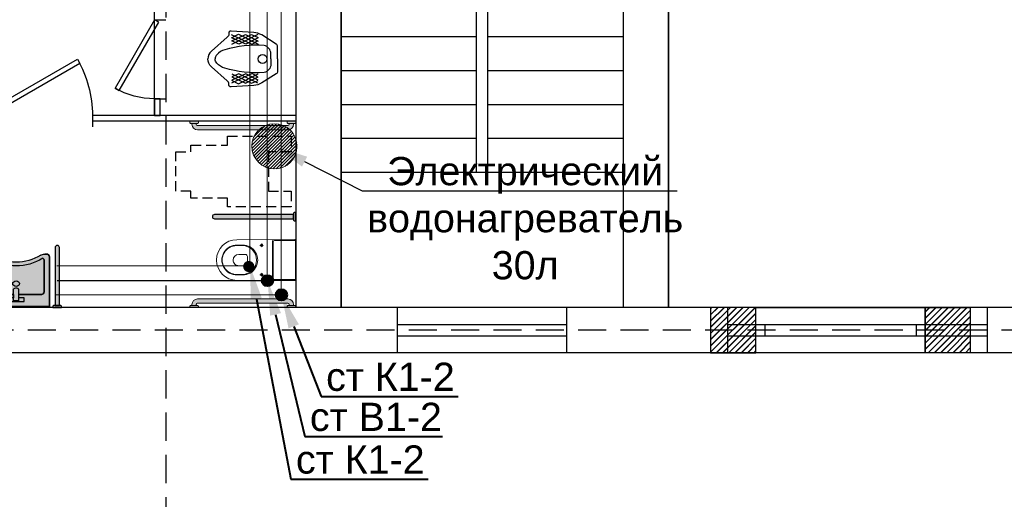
# Model space of a CAD drawing. Header units: inches. Extents: x 8001 to 766003, y -84601 to 563258.
# Tile 146 of 169: x 479409 to 488131, y 239615 to 243864. Entities that reach past the tile are written whole.
import ezdxf
from ezdxf import colors
from ezdxf.entities.mleader import LeaderData, LeaderLine
from ezdxf.math import Vec2, Vec3

# ---------------------------------------------------------------- set-up
doc = ezdxf.new("R2010")
doc.units = ezdxf.units.IN
doc.header["$MEASUREMENT"] = 0
for name, pattern in [('( Hidden )', [0.375, 0.25, -0.125]), ('One Roomed$0$CENTER2', [1.125, 0.75, -0.125, 0.125, -0.125]), ('штриховая', [19.049999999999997, 12.7, -6.349999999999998])]:
    doc.linetypes.add(name, pattern=pattern)
doc.layers.add('-K1 TRUBA', color=7, linetype='Continuous', lineweight=40, true_color=0x692e0a)
for name, color, linetype, lineweight in [('.', 7, 'Continuous', 15), ('_0', 7, 'Continuous', 15), ('В1', 160, 'Continuous', 25), ('раз.вну', 250, 'Continuous', 20), ('Сантехника', 5, 'Continuous', 13), ('Т3', 10, 'Continuous', 25)]:
    doc.layers.add(name, color=color, linetype=linetype, lineweight=lineweight)
for name, color, linetype in [('SANTEH', 30, 'Continuous'), ('santex', 152, 'Continuous'), ('сан.техника', 146, 'Continuous')]:
    doc.layers.add(name, color=color, linetype=linetype)
doc.styles.get("Standard").update_dxf_attribs({"font": 'arial.ttf'})
pattern_1 = [(45, (1276666.2517349, 1731302.557319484), (-27.57716446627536, 27.57716446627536), []), (45, (1276668.2517349, 1731302.557319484), (-27.57716446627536, 27.57716446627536), [])]

# ---------------------------------------------------------------- blocks, each defined once
blk = doc.blocks.new('ggggggggggggggfffffggggg')
for p, q in [((3068772.464016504, 634647.3471753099), (3068772.464016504, 634247.3471753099)), ((3070272.464016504, 634647.3471753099), (3070272.464016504, 634247.3471753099)), ((3071698.227177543, 634647.347175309), (3071698.227177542, 634247.347175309)), ((3073998.227177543, 634647.347175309), (3073998.227177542, 634247.347175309))]:
    blk.add_line(p, q)
at = {"color": 5}
for p, q in [((3068772.464016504, 634497.3471753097), (3070272.464016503, 634497.3471753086)), ((3068772.464016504, 634497.3471753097), (3070272.464016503, 634497.3471753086)), ((3071698.227177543, 634497.3471753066), (3073998.227177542, 634497.3471753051)), ((3068772.464016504, 634397.3471753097), (3070272.464016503, 634397.3471753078)), ((3068772.464016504, 634397.3471753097), (3070272.464016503, 634397.3471753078)), ((3071698.227177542, 634397.3471753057), (3073998.227177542, 634397.347175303))]:
    blk.add_line(p, q, dxfattribs=at)
blk = doc.blocks.new('gggggggggggggggffffffffffgc')
at = {"layer": '.'}
h = blk.add_hatch(dxfattribs=at)
h.set_pattern_fill('JIS_LC_8', color=32, scale=5)
h.set_pattern_definition(pattern_1)
h.paths.add_polyline_path([(1969329.713512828, 2113298.219507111), (1968929.713512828, 2113298.219507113), (1968929.713512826, 2112898.219507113), (1969329.713512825, 2112898.219507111)])
h = blk.add_hatch(dxfattribs=at)
h.set_pattern_fill('JIS_LC_8', color=32, scale=5)
h.set_pattern_definition(pattern_1)
h.paths.add_polyline_path([(1970829.713512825, 2113298.219507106), (1971229.713512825, 2113298.219507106), (1971229.713512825, 2112898.219507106), (1970829.713512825, 2112898.219507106)])
for p, q in [((1968929.713512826, 2113298.219507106), (1968929.713512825, 2112898.219507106)), ((1968929.713512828, 2113298.219507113), (1968929.713512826, 2112898.219507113)), ((1971229.713512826, 2113298.219507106), (1971229.713512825, 2112898.219507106))]:
    blk.add_line(p, q)
at = {"color": 5}
for p, q in [((1969329.713512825, 2113148.219507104), (1970829.713512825, 2113148.219507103)), ((1969329.713512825, 2113048.219507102), (1970829.713512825, 2113048.219507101))]:
    blk.add_line(p, q, dxfattribs=at)
for points in [[(1969329.713512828, 2113298.219507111), (1968929.713512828, 2113298.219507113), (1968929.713512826, 2112898.219507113), (1969329.713512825, 2112898.219507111)], [(1970829.713512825, 2113298.219507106), (1971229.713512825, 2113298.219507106), (1971229.713512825, 2112898.219507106), (1970829.713512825, 2112898.219507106)]]:
    blk.add_lwpolyline(points, close=True)
at = {"color": 0}
blk.add_lwpolyline([(1969329.713512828, 2113298.219507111), (1970829.713512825, 2113298.219507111), (1970829.713512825, 2112898.219507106), (1969329.713512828, 2112898.219507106)], close=True, dxfattribs=at)
at = {"color": 5}
for points in [[(1969409.713512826, 2113148.219507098), (1969409.713512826, 2113048.219507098)], [(1970749.713512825, 2113148.219507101), (1970749.713512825, 2113048.219507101)]]:
    blk.add_lwpolyline(points, dxfattribs=at)
blk = doc.blocks.new('*U298')
at = {"color": 5}
for p, q in [((0, 0), (-1.434995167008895e-16, -3.999999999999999)), ((28, 1.184237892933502e-16), (28, -3.999999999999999))]:
    blk.add_line(p, q, dxfattribs=at)
blk.add_lwpolyline([(-1.434995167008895e-16, -4.738375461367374e-16), (24.24871130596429, 14), (25.12371130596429, 12.48445554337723), (0.8749999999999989, -1.515544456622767)], close=True, dxfattribs=at)
blk.add_arc((0, 0), 28, 0, 29.99999999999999, dxfattribs=at)
blk = doc.blocks.new('*U299')
at = {"color": 5}
for p, q in [((0, 0), (0, -3.999999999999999)), ((-40, -5.921189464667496e-16), (-40, -4))]:
    blk.add_line(p, q, dxfattribs=at)
blk.add_lwpolyline([(0, -4.738375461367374e-16), (-34.64101615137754, 20), (-35.51601615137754, 18.48445554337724), (-0.875, -1.515544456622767)], close=True, dxfattribs=at)
blk.add_arc((0, 0), 40, 150, 180, dxfattribs=at)
blk = doc.blocks.new('fghgf')
at = {"layer": 'сан.техника', "color": 0, "lineweight": 25}
for p, q in [((1052278.910882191, -1094001.955807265), (1052102.939203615, -1094088.496655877)), ((1052162.102095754, -1094004.992324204), (1052102.939203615, -1094030.802756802)), ((1052216.713999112, -1094004.992324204), (1052102.939203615, -1094062.686231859)), ((1052105.9731993, -1094004.992324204), (1052275.876891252, -1094090.014918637)), ((1052157.551106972, -1094091.533181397), (1052339.590772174, -1094006.510586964)), ((1052338.073774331, -1094088.496655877), (1052162.102095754, -1094004.992324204)), ((1052338.073774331, -1094061.1679691), (1052216.713999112, -1094004.992324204)), ((1052339.590772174, -1094032.321019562), (1052278.910882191, -1094001.955807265)), ((1052102.939203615, -1094033.839273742), (1052213.680003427, -1094090.014918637)), ((1052105.9731993, -1094059.649706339), (1052157.551106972, -1094091.533181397)), ((1052213.680003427, -1094090.014918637), (1052338.073774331, -1094032.321019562)), ((1052275.876891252, -1094090.014918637), (1052338.073774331, -1094061.1679691)), ((1052102.939203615, -1094407.331397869), (1052213.680003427, -1094351.155752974)), ((1052278.910882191, -1094439.214864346), (1052102.939203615, -1094352.674015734)), ((1052105.9731993, -1094381.520965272), (1052157.551106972, -1094349.637490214)), ((1052105.9731993, -1094436.178347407), (1052275.876891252, -1094351.155752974)), ((1052157.551106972, -1094349.637490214), (1052339.590772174, -1094434.660084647)), ((1052338.073774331, -1094352.674015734), (1052162.102095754, -1094436.178347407)), ((1052213.680003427, -1094351.155752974), (1052338.073774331, -1094408.849652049)), ((1052275.876891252, -1094351.155752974), (1052338.073774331, -1094380.002702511)), ((1052216.713999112, -1094436.178347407), (1052102.939203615, -1094378.484439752)), ((1052162.102095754, -1094436.178347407), (1052102.939203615, -1094410.367914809)), ((1052338.073774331, -1094380.002702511), (1052216.713999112, -1094436.178347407)), ((1052339.590772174, -1094408.849652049), (1052278.910882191, -1094439.214864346))]:
    blk.add_line(p, q, dxfattribs=at)
for points in [[(1051931.518518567, -1094220.585335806), (1051931.518518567, -1094110.405764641, -0.2587507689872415), (1051943.664491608, -1094088.506745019), (1052072.599260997, -1094008.028849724, -0.1319240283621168), (1052142.38113329, -1093986.773196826), (1052342.624767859, -1093973.108849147, -0.4931859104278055), (1052365.37972601, -1093998.919281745, 0.3290875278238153), (1052379.032701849, -1094027.766231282), (1052518.596446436, -1094150.745343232, -0.2216688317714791), (1052549.133976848, -1094220.585335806, -0.08890636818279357)], [(1051992.198408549, -1094220.585335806), (1051992.198408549, -1094173.519250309, -0.3548112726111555), (1052051.361300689, -1094100.642740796, -0.08551412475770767), (1052400.270662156, -1094138.599258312, -0.1429113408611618), (1052470.05253445, -1094182.628818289, -0.1797639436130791), (1052484.70001678, -1094220.585335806, -0.4439485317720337)], [(1051931.518518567, -1094220.585335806), (1051931.518518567, -1094330.76490697, 0.2587507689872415), (1051943.664491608, -1094352.663926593), (1052072.599260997, -1094433.141821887, 0.1319240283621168), (1052142.38113329, -1094454.397474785), (1052342.624767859, -1094468.061822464, 0.4931859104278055), (1052365.37972601, -1094442.251389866, -0.3290875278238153), (1052379.032701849, -1094413.404440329), (1052518.596446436, -1094290.425328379, 0.2216688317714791), (1052549.133976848, -1094220.585335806, 0.08890636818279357)], [(1051992.198408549, -1094220.585335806), (1051992.198408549, -1094267.651421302, 0.3548112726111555), (1052051.361300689, -1094340.527930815, 0.08551412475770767), (1052400.270662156, -1094302.571413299, 0.1429113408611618), (1052470.05253445, -1094258.541853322, 0.1797639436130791), (1052484.70001678, -1094220.585335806, 0.4439485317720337)]]:
    blk.add_lwpolyline(points, format="xyb", dxfattribs=at)
blk.add_circle((1052065.014276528, -1094220.585335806), 39.03259394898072, dxfattribs=at)
blk = doc.blocks.new('21')
at = {"layer": '.', "lineweight": 30, "transparency": 33554687}
h = blk.add_hatch(color=1, dxfattribs=at)
h.dxf.hatch_style = 1
h.set_gradient(color1=(255, 255, 255), one_color=1, tint=1)
h.paths.add_polyline_path([(3499544.730136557, -1424689.234497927), (3499557.430136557, -1424689.234497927), (3499557.430136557, -1424613.034497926), (3499544.730136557, -1424613.034497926), (3499538.380136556, -1424619.384497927), (3499538.380136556, -1424682.884497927)])
edge = h.paths.add_edge_path()
edge.add_line((3499538.380136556, -1424670.181612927), (3499538.380136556, -1424632.087382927))
edge.add_line((3499538.380136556, -1424632.087382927), (3499026.380136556, -1424632.087382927))
edge.add_arc((3499026.380136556, -1424651.134497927), 19.04711499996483, 89.99999999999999, 270)
edge.add_line((3499026.380136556, -1424670.181612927), (3499538.380136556, -1424670.181612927))
blk.add_lwpolyline([(3499538.380136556, -1424670.181612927), (3499538.380136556, -1424632.087382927), (3499026.380136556, -1424632.087382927, 1), (3499026.380136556, -1424670.181612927)], format="xyb", close=True)
blk.add_lwpolyline([(3499544.730136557, -1424689.234497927), (3499557.430136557, -1424689.234497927), (3499557.430136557, -1424613.034497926), (3499544.730136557, -1424613.034497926), (3499538.380136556, -1424619.384497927), (3499538.380136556, -1424682.884497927)], close=True)
at = {"layer": '_0', "color": 0, "lineweight": 25}
for points in [[(3499026.380136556, -1424670.181612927), (3499538.380136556, -1424670.181612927), (3499538.380136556, -1424632.087382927), (3499026.380136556, -1424632.087382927)], [(3499557.430136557, -1424613.034497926), (3499544.730136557, -1424613.034497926), (3499538.380136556, -1424619.384497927), (3499538.380136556, -1424682.884497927), (3499544.730136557, -1424689.234497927), (3499557.430136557, -1424689.234497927)], [(3499557.430136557, -1424613.034497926), (3499557.430136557, -1424689.234497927)]]:
    blk.add_lwpolyline(points, dxfattribs=at)
blk.add_lwpolyline([(3499538.380136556, -1424632.087382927), (3499538.380136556, -1424670.181612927)], close=True, dxfattribs=at)
blk.add_arc((3499026.380136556, -1424651.134497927), 19.04711499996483, 90, 270, dxfattribs=at)
blk = doc.blocks.new('Rac7')
at = {"layer": '.', "lineweight": 30, "transparency": 33554687}
h = blk.add_hatch(color=1, dxfattribs=at)
h.dxf.hatch_style = 1
h.set_gradient(color1=(255, 255, 255), one_color=1, tint=1)
edge = h.paths.add_edge_path()
edge.add_line((-38988.30350479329, -23808.42117611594), (-38999.94733869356, -23808.42117611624))
edge.add_arc((-38999.94733869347, -23868.42117611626), 60.00000000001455, 90.00000000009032, 122.2280471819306)
edge.add_arc((-39230.96035782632, -23501.9766628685), 373.1842521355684, 237.7719528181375, 302.22804718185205, ccw=False)
edge.add_arc((-39461.97337695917, -23868.42117611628), 60.00000000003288, 57.77195281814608, 89.99999999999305)
edge.add_line((-39461.97337695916, -23808.42117611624), (-39473.61721086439, -23808.42117611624))
edge.add_ellipse((-39473.61721085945, -23829.60549407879), major_axis=(-26.96185922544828, -9.842192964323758e-12), ratio=0.7857142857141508, start_angle=269.9999999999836, end_angle=359.9999999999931)
edge.add_line((-39500.5790700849, -23829.60549407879), (-39500.5790700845, -24232.10769044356))
edge.add_line((-39500.5790700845, -24232.10769044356), (-38961.34164556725, -24232.10769044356))
edge.add_line((-38961.34164556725, -24232.10769044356), (-38961.34164556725, -23829.60549408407))
edge.add_ellipse((-38988.30350479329, -23829.60549407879), major_axis=(-26.96185922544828, -9.842192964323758e-12), ratio=0.7857142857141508, start_angle=179.9999999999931, end_angle=269.9999999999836)
at = {"lineweight": 25}
for p, q in [((-39500.5790700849, -23829.60549407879), (-39500.5790700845, -24232.10769044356)), ((-39500.5790700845, -24232.10769044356), (-39500.5790700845, -23829.60549407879)), ((-39461.97337695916, -23808.42117611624), (-39473.61721086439, -23808.42117611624)), ((-39473.61721085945, -23808.42117611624), (-39461.97337695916, -23808.42117611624)), ((-38988.30350479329, -23808.42117611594), (-38999.94733869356, -23808.42117611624)), ((-38999.94733869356, -23808.42117611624), (-38988.30350479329, -23808.42117611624)), ((-38961.34164556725, -24232.10769044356), (-38961.34164556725, -23829.60549408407)), ((-38961.34164556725, -23829.60549407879), (-38961.34164556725, -24232.10769044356)), ((-39456.5234781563, -24114.9241397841), (-39456.52347815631, -23859.14371952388)), ((-39456.5234781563, -23859.14371952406), (-39456.5234781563, -24114.924139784)), ((-39005.3972374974, -23859.14371952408), (-39005.39723749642, -24114.92413978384)), ((-39005.39723749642, -24114.92413978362), (-39005.3972374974, -23859.14371952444)), ((-39252.52984520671, -24136.10845774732), (-39429.56161893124, -24136.10845774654)), ((-39429.56161893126, -24136.10845774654), (-39252.52984520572, -24136.10845774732)), ((-39252.52984520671, -24185.89597805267), (-39252.52984520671, -24093.57448542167)), ((-39252.52984520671, -24164.01005671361), (-39252.52984520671, -24136.10845774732)), ((-39209.39087044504, -24185.89597805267), (-39209.39087044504, -24093.57448542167)), ((-39032.35909672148, -24136.10845774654), (-39209.39087044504, -24136.10845774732)), ((-39209.39087044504, -24136.10845774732), (-39209.39087044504, -24164.01005671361)), ((-39209.39087044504, -24136.10845774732), (-39032.35909672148, -24136.10845774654)), ((-39297.04374571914, -24193.54828215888), (-39297.04374571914, -24164.01005671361)), ((-39297.04374571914, -24164.01005671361), (-39252.52984520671, -24164.01005671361)), ((-39297.04374571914, -24164.01005671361), (-39252.52984520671, -24164.01005671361)), ((-39297.04374571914, -24193.54828215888), (-39297.04374571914, -24164.01005671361)), ((-39164.87696993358, -24193.54828215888), (-39297.04374571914, -24193.54828215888)), ((-39164.87696993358, -24193.54828215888), (-39297.04374571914, -24193.54828215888)), ((-39252.52984520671, -24185.89597805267), (-39209.39087044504, -24185.89597805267)), ((-39209.39087044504, -24164.01005671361), (-39164.87696993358, -24164.01005671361)), ((-39209.39087044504, -24164.01005671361), (-39164.87696993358, -24164.01005671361)), ((-39164.87696993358, -24164.01005671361), (-39164.87696993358, -24193.54828215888)), ((-39164.87696993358, -24164.01005671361), (-39164.87696993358, -24193.54828215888)), ((-39500.5790700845, -24232.10769044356), (-38961.34164556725, -24232.10769044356)), ((-38961.34164556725, -24232.10769044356), (-39500.5790700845, -24232.10769044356))]:
    blk.add_line(p, q, dxfattribs=at)
for centre, radius, start, end in [((-39461.97337695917, -23868.42117611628), 60.00000000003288, 57.77195281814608, 89.99999999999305), ((-39461.97337695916, -23868.42117611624), 60, 57.77195281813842, 90), ((-39230.96035782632, -23501.9766628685), 373.1842521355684, 237.7719528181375, 302.228047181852), ((-39230.96035782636, -23501.97666286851), 373.1842521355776, 237.7719528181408, 302.2280471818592), ((-38999.94733869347, -23868.42117611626), 60.00000000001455, 90.00000000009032, 122.2280471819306), ((-38999.94733869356, -23868.42117611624), 60, 90, 122.2280471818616), ((-39230.96035782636, -23501.97666286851), 402.7224775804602, 237.7087416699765, 302.2912583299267), ((-39230.96035782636, -23501.97666286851), 402.7224775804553, 237.708741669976, 302.2912583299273)]:
    blk.add_arc(centre, radius, start, end, dxfattribs=at)
for centre, major_axis, ratio, start_param, end_param in [((-39473.61721085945, -23829.60549407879), (-26.96185922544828, -9.842192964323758e-12), 0.7857142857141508, 4.712388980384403, 6.283185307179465), ((-38988.30350479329, -23829.60549407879), (-26.96185922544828, -9.842192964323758e-12), 0.7857142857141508, 3.141592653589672, 4.712388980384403), ((-39429.56161893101, -23859.14371952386), (-26.96185922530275, -1.743337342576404e-11), 0.7857142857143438, 5.37293991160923, 6.28318530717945), ((-39032.359096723, -23859.14371952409), (-26.9618592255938, -1.341028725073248e-11), 0.7857142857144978, 3.141592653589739, 4.051838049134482), ((-39429.56161893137, -24114.9241397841), (-26.96185922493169, -8.477217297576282e-12), 0.7857142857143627, 6.283185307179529, 7.853981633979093), ((-39032.3590967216, -24114.9241397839), (-26.96185922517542, 4.088171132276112e-12), 0.7857142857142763, 7.85398163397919, 9.424777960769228)]:
    blk.add_ellipse(centre, major_axis=major_axis, ratio=ratio, start_param=start_param, end_param=end_param, dxfattribs=at)
at = {"lineweight": 25, "extrusion": (0, 0, -1)}
for centre, major_axis, ratio, start_param, end_param in [((-39473.61721085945, -23829.60549407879), (-26.96185922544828, -9.842192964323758e-12), 0.7857142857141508, 1.211384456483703e-13, 1.570796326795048), ((-38988.30350479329, -23829.60549407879), (-26.96185922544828, -9.842192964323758e-12), 0.7857142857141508, 1.570796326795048, 3.141592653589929), ((-39429.56161893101, -23859.14371952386), (-26.96185922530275, -1.743337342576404e-11), 0.7857142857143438, 1.360184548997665e-13, 0.9102453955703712), ((-39032.359096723, -23859.14371952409), (-26.9618592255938, -1.341028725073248e-11), 0.7857142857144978, 2.231347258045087, 3.141592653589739), ((-39231.00426818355, -24048.02331776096), (27.85480897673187, -3.253154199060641e-13), 0.7857142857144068, -3.141592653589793, 3.141592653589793), ((-39429.56161893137, -24114.9241397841), (-26.96185922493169, -8.477217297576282e-12), 0.7857142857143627, -1.570796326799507, 5.670513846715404e-14), ((-39230.96035782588, -24104.03082472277), (-25.34457466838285, -1.224571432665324e-11), 0.7857142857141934, 0.5528155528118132, 2.588777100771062), ((-39032.3590967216, -24114.9241397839), (-26.96185922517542, 4.088171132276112e-12), 0.7857142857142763, -3.141592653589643, -1.570796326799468)]:
    blk.add_ellipse(centre, major_axis=major_axis, ratio=ratio, start_param=start_param, end_param=end_param, dxfattribs=at)
blk.add_ellipse((-39231.00426818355, -24048.02331776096), major_axis=(-27.85480897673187, 3.253154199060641e-13), ratio=0.7857142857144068, dxfattribs=at)
blk = doc.blocks.new('One Roomed$0$KP3.00$0$$0$A$C3973421A')
at = {"color": 0, "lineweight": 20}
for p, q in [((187.5028896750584, 172.6299999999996), (0, 172.6300000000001)), ((197.5028896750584, 162.63), (197.5028896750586, -162.63)), ((205.6090406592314, 172.63), (205.6090406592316, -172.63)), ((470.4520744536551, 132.6300000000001), (518.0000000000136, 132.6300000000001)), ((470.4520744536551, 127.63), (520.0000000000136, 127.63)), ((426.7985122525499, 30.00000000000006), (426.7985122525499, -29.99999999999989)), ((446.7985122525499, 50.00000000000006), (502.9461693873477, 50.00000000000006)), ((446.7985122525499, -49.99999999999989), (502.9461693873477, -49.99999999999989)), ((187.5028896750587, -172.63), (0, -172.63)), ((470.4520744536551, -127.63), (520.0000000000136, -127.63)), ((470.4520744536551, -132.63), (518.0000000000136, -132.63))]:
    blk.add_line(p, q, dxfattribs=at)
at = {"color": 0, "linetype": 'One Roomed$0$CENTER2', "lineweight": 20, "ltscale": 30}
for p, q in [((317, 130), (283, 130)), ((300, 147), (300, 113)), ((317, -130), (283, -130)), ((300, -147), (300, -113))]:
    blk.add_line(p, q, dxfattribs=at)
at = {"color": 0, "lineweight": 20}
blk.add_lwpolyline([(0, 175.5672209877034, -0.4158598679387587), (7.039322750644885, 182.5671105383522), (520.0000000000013, 180, -1), (520.0000000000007, -180), (7.039322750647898, -182.5671105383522, -0.4158598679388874), (0, -175.5672209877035)], format="xyb", close=True, dxfattribs=at)
for centre in [(300, 130), (300, -130)]:
    blk.add_circle(centre, 10, dxfattribs=at)
for centre, radius, start, end in [((187.5028896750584, 162.63), 10, 6.999999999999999e-15, 90), ((468.1028777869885, 1.137e-13), 132.6508033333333, 88.98525988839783, 271.0147401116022), ((473.1097420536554, 1.137e-13), 127.6576676, 91.19291023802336, 268.8070897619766), ((520.3491966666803, 1.137e-13), 132.6508033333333, 268.9852598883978, 91.01474011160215), ((522.3483965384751, 1.137e-13), 127.6516034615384, 268.9458745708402, 91.05412542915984), ((446.7985122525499, 30.00000000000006), 20, 90, 180), ((502.9461693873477, 1.137e-13), 50, 6.999999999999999e-15, 90), ((502.9461693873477, 0), 50, 270, 6.999999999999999e-15), ((446.7985122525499, -29.99999999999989), 20, 180, 270), ((187.5028896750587, -162.63), 10, 270, 6.999999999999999e-15)]:
    blk.add_arc(centre, radius, start, end, dxfattribs=at)
blk = doc.blocks.new('s55')
at = {"layer": '.', "lineweight": 30}
h = blk.add_hatch(color=1, dxfattribs=at)
h.dxf.hatch_style = 1
h.set_gradient(color1=(255, 255, 255), one_color=1, tint=1)
edge = h.paths.add_edge_path()
edge.add_line((868.149999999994, 76.19999999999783), (69.84999999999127, 76.19999999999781))
edge.add_arc((69.84999999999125, 25.39999999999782), 50.8, 90.00000000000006, 180)
edge.add_line((19.04999999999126, 25.39999999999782), (19.04999999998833, 19.04999999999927))
edge.add_line((19.04999999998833, 19.04999999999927), (57.14999999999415, 19.04999999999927))
edge.add_line((57.14999999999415, 19.04999999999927), (57.14999999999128, 25.39999999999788))
edge.add_arc((69.84999999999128, 25.39999999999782), 12.7, 89.99999999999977, 179.9999999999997, ccw=False)
edge.add_line((69.84999999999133, 38.09999999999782), (868.1499999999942, 38.09999999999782))
edge.add_arc((868.1499999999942, 25.3999999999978), 12.70000000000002, 0, 90, ccw=False)
edge.add_line((880.8499999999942, 25.3999999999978), (880.8499999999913, 19.04999999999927))
edge.add_line((880.8499999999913, 19.04999999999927), (918.9499999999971, 19.04999999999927))
edge.add_line((918.9499999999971, 19.04999999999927), (918.9499999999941, 25.40000000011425))
edge.add_arc((868.1499999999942, 25.39999999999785), 50.79999999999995, 1.312852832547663e-10, 90.00000000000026)
h.paths.add_polyline_path([(76.19999999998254, 12.70000000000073), (69.84999999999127, 19.04999999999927), (6.349999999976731, 19.04999999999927), (0, 12.70000000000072), (0, 0), (76.19999999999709, 0)])
h.paths.add_polyline_path([(937.9999999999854, 12.70000000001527), (931.6499999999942, 19.04999999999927), (868.1499999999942, 19.04999999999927), (861.7999999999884, 12.70000000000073), (861.7999999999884, 0), (938, 0)])
for points in [[(76.19999999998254, 12.70000000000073), (69.84999999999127, 19.04999999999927), (6.349999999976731, 19.04999999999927), (0, 12.70000000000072), (0, 0), (76.19999999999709, 0)], [(937.9999999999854, 12.70000000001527), (931.6499999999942, 19.04999999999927), (868.1499999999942, 19.04999999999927), (861.7999999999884, 12.70000000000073), (861.7999999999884, 0), (938, 0)]]:
    blk.add_lwpolyline(points, close=True)
blk.add_lwpolyline([(868.149999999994, 76.19999999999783), (69.84999999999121, 76.19999999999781, 0.4142135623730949), (19.04999999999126, 25.39999999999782), (19.04999999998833, 19.04999999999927), (57.14999999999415, 19.04999999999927), (57.14999999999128, 25.39999999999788, -0.4142135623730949), (69.84999999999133, 38.09999999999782), (868.1499999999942, 38.09999999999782, -0.4142135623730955), (880.8499999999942, 25.3999999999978), (880.8499999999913, 19.04999999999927), (918.9499999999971, 19.04999999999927), (918.9499999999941, 25.40000000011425, 0.414213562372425)], format="xyb", close=True)
at = {"layer": 'SANTEH', "lineweight": 20, "ltscale": 5}
for p, q in [((6.349999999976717, 19.04999999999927), (0, 12.70000000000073)), ((0, 0), (0, 12.70000000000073)), ((6.349999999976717, 19.04999999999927), (69.84999999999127, 19.04999999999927)), ((19.04999999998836, 19.04999999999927), (19.04999999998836, 25.39999999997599)), ((57.14999999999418, 25.3999999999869), (57.14999999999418, 19.04999999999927)), ((69.84999999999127, 76.19999999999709), (868.1499999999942, 76.20000000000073)), ((868.1499999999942, 38.09999999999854), (69.84999999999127, 38.10000000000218)), ((69.84999999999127, 19.04999999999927), (76.19999999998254, 12.70000000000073)), ((76.19999999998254, 12.70000000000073), (76.19999999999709, 0)), ((868.1499999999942, 19.04999999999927), (861.7999999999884, 12.70000000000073)), ((861.7999999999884, 0), (861.7999999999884, 12.70000000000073)), ((868.1499999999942, 19.04999999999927), (931.6499999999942, 19.04999999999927)), ((880.8499999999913, 19.04999999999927), (880.8499999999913, 25.40000000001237)), ((918.9499999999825, 25.40000000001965), (918.9499999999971, 19.04999999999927)), ((931.6499999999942, 19.04999999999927), (938, 12.70000000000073)), ((937.9999999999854, 12.70000000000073), (938, 0))]:
    blk.add_line(p, q, dxfattribs=at)
for points in [[(0, 0), (76.19999999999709, 0)], [(861.7999999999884, 0), (938, 0)]]:
    blk.add_lwpolyline(points, dxfattribs=at)
for centre, radius, start, end in [((69.84999999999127, 25.39999999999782), 50.8, 90, 180), ((69.84999999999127, 25.39999999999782), 12.7, 90, 180), ((868.1499999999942, 25.39999999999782), 50.8, 0, 90), ((868.1499999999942, 25.39999999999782), 12.7, 0, 90)]:
    blk.add_arc(centre, radius, start, end, dxfattribs=at)
blk = doc.blocks.new('dccc')
at = {"layer": '.', "lineweight": 30}
h = blk.add_hatch(color=1, dxfattribs=at)
h.dxf.hatch_style = 1
h.set_gradient(color1=(255, 255, 255), one_color=1, tint=1)
h.paths.add_polyline_path([(3499366.175401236, -1424531.293487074), (3499366.175401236, -1424518.593487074), (3499289.975401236, -1424518.593487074), (3499289.975401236, -1424531.293487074), (3499296.325401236, -1424537.643487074), (3499359.825401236, -1424537.643487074)])
edge = h.paths.add_edge_path()
edge.add_line((3499347.122516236, -1424537.643487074), (3499309.028286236, -1424537.643487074))
edge.add_line((3499309.028286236, -1424537.643487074), (3499309.028286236, -1425237.643487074))
edge.add_arc((3499328.075401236, -1425237.643487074), 19.04711499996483, 180, 360)
edge.add_line((3499347.122516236, -1425237.643487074), (3499347.122516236, -1424537.643487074))
blk.add_lwpolyline([(3499366.175401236, -1424531.293487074), (3499366.175401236, -1424518.593487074), (3499289.975401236, -1424518.593487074), (3499289.975401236, -1424531.293487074), (3499296.325401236, -1424537.643487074), (3499359.825401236, -1424537.643487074)], close=True)
blk.add_lwpolyline([(3499347.122516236, -1424537.643487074), (3499309.028286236, -1424537.643487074), (3499309.028286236, -1425237.643487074, 1), (3499347.122516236, -1425237.643487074)], format="xyb", close=True)
at = {"layer": '_0', "color": 0, "lineweight": 25}
for points in [[(3499289.975401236, -1424518.593487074), (3499289.975401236, -1424531.293487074), (3499296.325401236, -1424537.643487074), (3499359.825401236, -1424537.643487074), (3499366.175401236, -1424531.293487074), (3499366.175401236, -1424518.593487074)], [(3499289.975401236, -1424518.593487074), (3499366.175401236, -1424518.593487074)], [(3499347.122516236, -1425237.643487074), (3499347.122516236, -1424537.643487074), (3499309.028286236, -1424537.643487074), (3499309.028286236, -1425237.643487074)]]:
    blk.add_lwpolyline(points, dxfattribs=at)
blk.add_lwpolyline([(3499309.028286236, -1424537.643487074), (3499347.122516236, -1424537.643487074)], close=True, dxfattribs=at)
blk.add_arc((3499328.075401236, -1425237.643487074), 19.04711499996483, 180, 0, dxfattribs=at)
blk = doc.blocks.new('hkgk')
at = {"color": 1, "linetype": '( Hidden )', "ltscale": 1000}
for p, q in [((178669.6526456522, 92659.33996780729), (178669.6526456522, 50364.70336688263)), ((231321.1995090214, 57389.33996780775), (170227.621721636, 57389.33996780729))]:
    blk.add_line(p, q, dxfattribs=at)
for p, q in [((179821.1995090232, 63909.33996780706), (179821.1995090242, 57589.33996780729)), ((180221.1995090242, 63909.33996780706), (180221.1995090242, 57589.33996780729)), ((182720.7463723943, 63909.33996780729), (182720.7463723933, 57589.33996780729)), ((183120.7463723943, 63909.33996780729), (183120.7463723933, 57589.33996780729)), ((181421.1995090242, 58789.33996780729), (181421.1995090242, 62389.33996780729)), ((181521.1995090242, 58789.33996780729), (181521.1995090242, 62389.33996780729)), ((180221.1995090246, 59989.33996780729), (181421.1995090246, 59989.33996780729)), ((181521.1995090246, 59989.33996780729), (182721.1995090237, 59989.33996780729)), ((180221.1995090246, 59689.33996780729), (181421.1995090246, 59689.33996780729)), ((181521.1995090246, 59689.33996780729), (182721.1995090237, 59689.33996780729)), ((180221.1995090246, 59389.33996780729), (181421.1995090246, 59389.33996780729)), ((181521.1995090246, 59389.33996780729), (182721.1995090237, 59389.33996780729)), ((180221.1995090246, 59089.33996780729), (181421.1995090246, 59089.33996780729)), ((181521.1995090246, 59089.33996780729), (182721.1995090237, 59089.33996780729)), ((180221.1995090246, 58789.33996780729), (182721.1995090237, 58789.33996780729)), ((180221.1995090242, 57589.33996780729), (176972.7463723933, 57589.33996780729)), ((183169.1995090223, 57589.33996780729), (180219.6526456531, 57589.33996780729)), ((225121.1995090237, 57589.33996780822), (182471.1995090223, 57589.33996780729)), ((189419.6526456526, 57589.33996780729), (183169.1995090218, 57589.33996780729)), ((221494.2121135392, 57189.33996780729), (176572.7463723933, 57189.33996780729))]:
    blk.add_line(p, q)
at = {"color": 0}
for points in [[(180221.1995090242, 63909.33996780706), (182720.7463723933, 63909.33996780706), (182720.7463723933, 57589.33996780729), (180221.1995090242, 57589.33996780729)], [(183120.7463723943, 63909.33996780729), (192421.1995090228, 63909.33996780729), (192421.1995090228, 57589.33996781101), (183120.7463723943, 57589.33996781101)]]:
    blk.add_lwpolyline(points, close=True, dxfattribs=at)
at = {"color": 5}
for points in [[(178569.6526456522, 59289.33996780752), (178569.6526456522, 62439.33996780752)], [(178569.6526456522, 59439.33996780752), (178569.6526456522, 59289.33996780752), (178619.6526456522, 59289.33996780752), (178619.6526456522, 59439.33996780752)], [(178619.6526456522, 59439.33996780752), (178569.6526456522, 59439.33996780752)], [(179819.6526456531, 59289.33996780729), (178019.6526456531, 59289.33996780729)], [(178569.6526456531, 59289.33996780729), (178019.6526456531, 59289.33996780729)], [(178019.6526456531, 59289.33996780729), (178019.6526456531, 59239.33996780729)], [(179819.6526456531, 59239.33996780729), (178019.6526456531, 59239.33996780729)]]:
    blk.add_lwpolyline(points, dxfattribs=at)
at = {"linetype": 'штриховая', "ltscale": 7}
blk.add_lwpolyline([(178759.132456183, 58969.16524365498), (178892.43634434, 58969.16524365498), (178892.43634434, 59028.86761954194), (179215.424728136, 59028.86761954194), (179215.424728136, 59108.44957104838), (179779.132456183, 59108.44957104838), (179779.132456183, 58969.16524365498), (179579.132456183, 58969.16524365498), (179579.132456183, 58619.16524365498), (179779.132456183, 58619.16524365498), (179779.132456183, 58479.88091626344), (179215.424728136, 58479.88091626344), (179215.424728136, 58559.46286776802), (178892.43634434, 58559.46286776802), (178892.43634434, 58619.16524365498), (178759.132456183, 58619.16524365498)], close=True, dxfattribs=at)
blk.add_lwpolyline([(180219.6526456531, 57589.33996780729), (179819.6526456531, 57589.33996780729)])
at = {"xscale": -25.00000000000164, "yscale": 25.00000000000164, "zscale": 25.00000000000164, "rotation": 90.00000000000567}
blk.add_blockref('*U298', (178569.6526456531, 60139.33996780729), dxfattribs=at)
at = {"xscale": -25.00000000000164, "yscale": 25.00000000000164, "zscale": 25.00000000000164}
blk.add_blockref('*U299', (177019.6526456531, 59289.33996780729), dxfattribs=at)
at = {"color": 1, "lineweight": 30, "rotation": 270}
for name, p in [('dccc', (1604338.342654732, 3557722.168253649)), ('21', (1602358.887143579, 3557146.770104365))]:
    blk.add_blockref(name, p, dxfattribs=at)
blk.add_blockref('ggggggggggggggfffffggggg', (-2888052.811370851, -577058.0072075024))
at = {"color": 0}
blk.add_blockref('gggggggggggggggffffffffffgc', (-1785434.297706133, -2055708.879539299), dxfattribs=at)
at = {"layer": 'santex', "color": 0, "lineweight": 5, "xscale": -1, "rotation": 8.02013619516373e-05}
blk.add_blockref('One Roomed$0$KP3.00$0$$0$A$C3973421A', (179818.7883234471, 58010.11915845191), dxfattribs=at)
at = {"layer": 'раз.вну', "color": 0, "lineweight": 25, "rotation": 180}
blk.add_blockref('fghgf', (1231591.539134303, -1034429.42570588), dxfattribs=at)
at = {"layer": 'Сантехника', "color": 0, "lineweight": -2, "rotation": 180}
blk.add_blockref('s55', (179819.6526456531, 59239.33996780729), dxfattribs=at)
at = {"layer": 'Сантехника', "color": 0, "lineweight": -2, "xscale": -1.094137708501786, "yscale": 1.094137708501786, "zscale": 1.094137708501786}
blk.add_blockref('Rac7', (134419.6324624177, 84112.60274839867), dxfattribs=at)
at = {"layer": 'Сантехника', "color": 0, "lineweight": -2, "xscale": -1}
blk.add_blockref('s55', (179819.6526456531, 57589.33996780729), dxfattribs=at)

msp = doc.modelspace()

# ---------------------------------------------------------------- block references
at = {"color": 25}
msp.add_blockref('hkgk', (302034.1337840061, 183724.9024351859), dxfattribs=at)

# ---------------------------------------------------------------- next in the draw order: hatches: boundary and pattern name
at = {"layer": '-K1 TRUBA', "linetype": 'ByBlock', "lineweight": 40}
h = msp.add_hatch(color=5, dxfattribs=at)
h.dxf.hatch_style = 1
edge = h.paths.add_edge_path()
edge.add_arc((481603.9318510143, 241552.9634712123), 50, 360, 720)
h = msp.add_hatch(color=3, dxfattribs=at)
h.dxf.hatch_style = 1
edge = h.paths.add_edge_path()
edge.add_arc((481728.6611304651, 241427.2989369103), 50, 360, 720)
at = {"ltscale": 150}
h = msp.add_hatch(dxfattribs=at)
h.set_pattern_fill('JIS_LC_20A', color=1)
h.set_pattern_definition([(45, (38551.96672967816, 293202.1333679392), (-14.14213562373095, 14.14213562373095), []), (45, (38552.96672967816, 293202.1333679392), (-14.14213562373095, 14.14213562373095), [])])
edge = h.paths.add_edge_path()
edge.add_arc((481667.3956257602, 242742.7020613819), 200, 0, 360)
at = {"layer": 'В1', "lineweight": 50, "ltscale": 10}
h = msp.add_hatch(color=6, dxfattribs=at)
edge = h.paths.add_edge_path()
edge.add_arc((481438.2491360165, 241677.7982584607), 50.00000056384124, 180, 540, ccw=False)

# ---------------------------------------------------------------- next in the draw order: linework, layer by layer
at = {"layer": '-K1 TRUBA', "color": 5, "linetype": 'ByBlock', "lineweight": 40}
msp.add_circle((481602.9948093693, 241552.3382993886), 50, dxfattribs=at)
at = {"layer": '-K1 TRUBA', "color": 3, "linetype": 'ByBlock', "lineweight": 40}
msp.add_circle((481727.7240888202, 241426.6737650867), 50, dxfattribs=at)
at = {"layer": '.', "color": 1, "ltscale": 150}
msp.add_circle((481665.4036903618, 242742.7020613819), 200, dxfattribs=at)
at = {"color": 3, "linetype": 'ByBlock', "const_width": 10}
msp.add_lwpolyline([(479729.6739617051, 241426.6737650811), (481726.1772254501, 241426.6737650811), (481726.1772254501, 247214.6763569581)], dxfattribs=at)
at = {"color": 1, "linetype": 'ByBlock', "const_width": 10}
msp.add_lwpolyline([(481447.3197005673, 247170.1656559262), (481447.3197005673, 241683.9366985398), (479737.87921167, 241683.9366985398)], dxfattribs=at)
at = {"color": 5, "linetype": 'ByBlock', "const_width": 10}
msp.add_lwpolyline([(481601.4479459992, 247224.6321882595), (481601.4479459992, 241552.3382993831), (479739.7236486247, 241552.3382993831)], dxfattribs=at)

# ---------------------------------------------------------------- next in the draw order: leaders
at = {"layer": '-K1 TRUBA', "color": 6, "linetype": 'ByBlock', "lineweight": 0}
ml = msp.add_multileader_mtext('Standard', dxfattribs=at)
ml.set_content('ст К1-2', color=6)
ml.set_leader_properties(color=256, linetype='ByLayer', lineweight=-1)
ml.build(insert=Vec2(0, 0))
ml.multileader.update_dxf_attribs({"has_dogleg": 0, "text_left_attachment_type": 6, "text_right_attachment_type": 6, "dogleg_length": 0.36, "arrow_head_size": 300})
ctx = ml.context
ctx.base_point, ctx.char_height, ctx.arrow_head_size, ctx.landing_gap_size, ctx.plane_origin = Vec3(481811.3805349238, 239792.7321016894), 250, 300, 60.75, Vec3(487681.398862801, 237591.0501873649)
ctx.left_attachment, ctx.right_attachment, ctx.text_align_type = 6, 6, 1
notes = []
notes.append((ctx, [(1, (1, 1, 0), (481811.0205349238, 239792.7321016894), (1, 0), 0.36, [(0, [(481448.8665639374, 241683.9366985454)], 0, [])])]))
ctx.mtext.insert, ctx.mtext.width, ctx.mtext.defined_height, ctx.mtext.alignment, ctx.mtext.flow_direction = Vec3(482426.0186658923, 240092.7321016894), 2702.5, 2367.809121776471, 2, 5
at = {"layer": '-K1 TRUBA', "color": 5, "linetype": 'ByBlock', "lineweight": 0}
ml = msp.add_multileader_mtext('Standard', dxfattribs=at)
ml.set_content('ст В1-2', color=5)
ml.set_leader_properties(color=256, linetype='ByLayer', lineweight=-1)
ml.build(insert=Vec2(0, 0))
ml.multileader.update_dxf_attribs({"has_dogleg": 0, "text_left_attachment_type": 6, "text_right_attachment_type": 6, "dogleg_length": 0.36, "arrow_head_size": 300})
ctx = ml.context
ctx.base_point, ctx.char_height, ctx.arrow_head_size, ctx.landing_gap_size, ctx.plane_origin = Vec3(481934.9146410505, 240170.5791427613), 250, 300, 60.75, Vec3(488131.5589626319, 239552.6972944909)
ctx.left_attachment, ctx.right_attachment, ctx.text_align_type = 6, 6, 1
notes.append((ctx, [(1, (1, 1, 0), (481934.5546410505, 240170.5791427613), (1, 0), 0.36, [(0, [(481606.3291425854, 241545.1781036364)], 0, [])])]))
ctx.mtext.insert, ctx.mtext.width, ctx.mtext.defined_height, ctx.mtext.alignment, ctx.mtext.flow_direction = Vec3(482564.3037952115, 240470.5791427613), 2702.5, 2367.809121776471, 2, 5
at = {"layer": '-K1 TRUBA', "color": 3, "linetype": 'ByBlock', "lineweight": 0}
ml = msp.add_multileader_mtext('Standard', dxfattribs=at)
ml.set_content('ст К1-2', color=3)
ml.set_leader_properties(color=256, linetype='ByLayer', lineweight=-1)
ml.build(insert=Vec2(0, 0))
ml.multileader.update_dxf_attribs({"has_dogleg": 0, "text_left_attachment_type": 6, "text_right_attachment_type": 6, "dogleg_length": 0.36, "arrow_head_size": 300})
ctx = ml.context
ctx.base_point, ctx.char_height, ctx.arrow_head_size, ctx.landing_gap_size, ctx.plane_origin = Vec3(482078.5312336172, 240525.7866751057), 250, 300, 60.75, Vec3(488198.6258048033, 238826.5396098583)
ctx.left_attachment, ctx.right_attachment, ctx.text_align_type = 6, 6, 1
notes.append((ctx, [(1, (1, 1, 0), (482078.1712336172, 240525.7866751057), (1, 0), 0.36, [(0, [(481727.7240888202, 241426.6737650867)], 0, [])])]))
ctx.mtext.insert, ctx.mtext.width, ctx.mtext.defined_height, ctx.mtext.alignment, ctx.mtext.flow_direction = Vec3(482693.1693645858, 240825.7866751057), 2702.5, 2367.809121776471, 2, 5
at = {"layer": 'Т3'}
ml = msp.add_multileader_mtext('Standard', dxfattribs=at)
ml.set_content('Электрический\\Pводонагреватель\\P30л', color=256)
ml.set_leader_properties(color=256, linetype='ByLayer', lineweight=-1)
ml.build(insert=Vec2(0, 0))
ml.multileader.update_dxf_attribs({"has_dogleg": 0, "text_left_attachment_type": 6, "text_right_attachment_type": 6, "dogleg_length": 0.36, "arrow_head_size": 300})
ctx = ml.context
ctx.base_point, ctx.char_height, ctx.arrow_head_size, ctx.landing_gap_size, ctx.plane_origin = Vec3(482442.5613706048, 242347.6028982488), 250, 300, 60.75, Vec3(463223.0212158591, 243206.9795346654)
ctx.left_attachment, ctx.right_attachment, ctx.text_align_type = 6, 6, 1
notes.append((ctx, [(0, (1, 1, 0), (482442.2013706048, 242347.6028982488), (1, 0), 0.36, [(0, [(481665.4036903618, 242742.7020613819)], 0, [])])]))
ctx.mtext.insert, ctx.mtext.width, ctx.mtext.defined_height, ctx.mtext.alignment, ctx.mtext.flow_direction = Vec3(483886.5821755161, 242647.6028982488), 2702.5, 2367.809121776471, 2, 5
for ctx, leaders in notes:
    for number, flags, end, landing, length, lines in leaders:
        leader = LeaderData()
        leader.index, (leader.has_last_leader_line, leader.has_dogleg_vector, leader.attachment_direction) = number, flags
        leader.last_leader_point, leader.dogleg_vector, leader.dogleg_length = Vec3(end), Vec3(landing), length
        for number, points, colour, breaks in lines:
            line = LeaderLine()
            line.index, line.vertices, line.color, line.breaks = number, Vec3.list(points), colors.encode_raw_color(colour), breaks
            leader.lines.append(line)
        ctx.leaders.append(leader)

doc.saveas('drawing.dxf')
